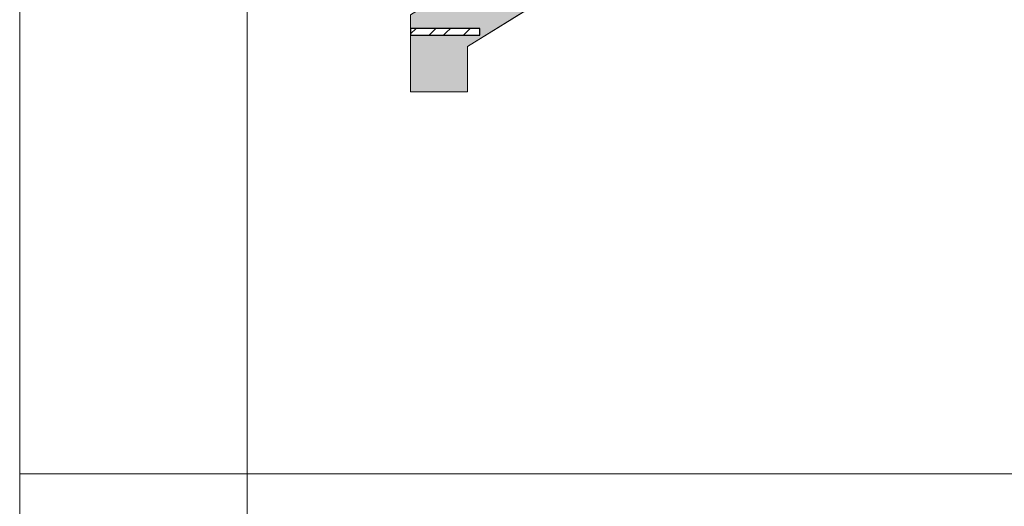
# Model space of a CAD drawing. Header units: millimetres. Extents: x 15381 to 191117, y -190522 to 367005.
# Tile 9 of 79: x 67117 to 71446, y -40912 to -38771. Entities that reach past the tile are written whole.
import ezdxf

# ---------------------------------------------------------------- set-up
doc = ezdxf.new("R2010")
doc.units = ezdxf.units.MM
doc.header["$MEASUREMENT"] = 0
doc.linetypes.add('Wipeout_Contour', pattern=[1000, 0, -1000])
for name, color, linetype in [('Interiér - schodiště', 7, 'Continuous'), ('Nové_Interiér - schodiště', 7, 'Continuous'), ('Nové_Výplně – Řezové', 7, 'Continuous')]:
    doc.layers.add(name, color=color, linetype=linetype)

# ---------------------------------------------------------------- blocks, each defined once
blk = doc.blocks.new('*X14')
at = {"layer": 'Nové_Výplně – Řezové', "color": 21, "linetype": 'Continuous', "lineweight": 20, "true_color": 0xffaaaa}
for p, q in [((68835.9, -38833.4), (68860.6, -38808.8)), ((68917.7, -38838.8), (68947.7, -38808.8)), ((68980.9, -38838.8), (68992.7, -38827)), ((68992.7, -38827), (69010.9, -38808.8)), ((69068.1, -38838.8), (69098.1, -38808.8))]:
    blk.add_line(p, q, dxfattribs=at)
blk = doc.blocks.new('výplň_5_1', base_point=(0, 0))
at = {"color": 254, "linetype": 'Wipeout_Contour', "lineweight": 0, "ltscale": 316649.624222}
blk.add_wipeout([(68835.9, -38838.8), (69140.9, -38838.8), (69140.9, -38808.8), (68835.9, -38808.8)], dxfattribs=at).dxf.layer = 'Nové_Výplně – Řezové'
at = {"layer": 'Nové_Výplně – Řezové', "color": 1, "linetype": 'Continuous', "lineweight": 25, "flags": 128}
blk.add_lwpolyline([(68835.9, -38838.8), (69140.9, -38838.8), (69140.9, -38808.8), (68835.9, -38808.8)], close=True, dxfattribs=at)
at = {"layer": 'Nové_Výplně – Řezové', "color": 21, "linetype": 'Continuous', "lineweight": 20, "true_color": 0xffaaaa}
blk.add_blockref('*X14', (0, 0), dxfattribs=at)

msp = doc.modelspace()

# ---------------------------------------------------------------- hatches: boundary and pattern name
at = {"layer": 'Interiér - schodiště', "linetype": 'Continuous', "lineweight": 0, "true_color": 0x333333}
h = msp.add_hatch(color=250, dxfattribs=at)
h.paths.add_polyline_path([(68835.9, -39088.8), (69085.9, -39088.8), (69085.9, -38889), (71212.9, -37568.8), (72741.9, -37568.8), (72741.9, -37399.8), (71171.1, -37399.8), (71171.1, -37398.8), (71155.9, -37398.8), (71155.9, -37368.8), (72741.9, -37368.8), (72741.9, -37318.8), (71141.6, -37318.8), (68835.9, -38749.9), (68835.9, -38808.8), (69140.9, -38808.8), (69140.9, -38838.8), (68835.9, -38838.8)])
h.paths.add_polyline_path([(69141.1, -38658.8), (69125.9, -38658.8), (69125.9, -38628.8), (69430.9, -38628.8), (69430.9, -38658.8), (69431.1, -38658.8), (69431.1, -38659.8), (69141.1, -38659.8)], flags=0)
h.paths.add_polyline_path([(69415.9, -38448.8), (69720.9, -38448.8), (69720.9, -38478.8), (69721.1, -38478.8), (69721.1, -38479.8), (69431.1, -38479.8), (69431.1, -38478.8), (69415.9, -38478.8)], flags=0)
h.paths.add_polyline_path([(69705.9, -38298.8), (69705.9, -38268.8), (70010.9, -38268.8), (70010.9, -38298.8), (70011.1, -38298.8), (70011.1, -38299.8), (69721.1, -38299.8), (69721.1, -38298.8)], flags=0)
h.paths.add_polyline_path([(69995.9, -38088.8), (70300.9, -38088.8), (70300.9, -38118.8), (70301.1, -38118.8), (70301.1, -38119.8), (70011.1, -38119.8), (70011.1, -38118.8), (69995.9, -38118.8)], flags=0)
h.paths.add_polyline_path([(70285.9, -37908.8), (70590.9, -37908.8), (70590.9, -37938.8), (70591.1, -37938.8), (70591.1, -37939.8), (70301.1, -37939.8), (70301.1, -37938.8), (70285.9, -37938.8)], flags=0)
h.paths.add_polyline_path([(70575.9, -37728.8), (70880.9, -37728.8), (70880.9, -37758.8), (70881.1, -37758.8), (70881.1, -37759.8), (70591.1, -37759.8), (70591.1, -37758.8), (70575.9, -37758.8)], flags=0)
h.paths.add_polyline_path([(70881.1, -37578.8), (70865.9, -37578.8), (70865.9, -37548.8), (71170.9, -37548.8), (71170.9, -37578.8), (71171.1, -37578.8), (71171.1, -37579.8), (70881.1, -37579.8)], flags=0)

# ---------------------------------------------------------------- linework, layer by layer
at = {"color": 7, "linetype": 'Continuous', "lineweight": 20}
for p, q in [((67117.4, -19571.8), (67117.4, -47271.8)), ((68117.4, -28303.9), (68117.4, -47271.8)), ((67117.4, -40768.1), (86117.4, -40768.1))]:
    msp.add_line(p, q, dxfattribs=at)
at = {"layer": 'Interiér - schodiště', "color": 7, "linetype": 'Continuous', "lineweight": 13}
for p, q in [((69231.4, -38798.7), (69521.4, -38618.7)), ((69085.9, -39088.8), (69085.9, -38889)), ((68835.9, -39088.8), (69085.9, -39088.8))]:
    msp.add_line(p, q, dxfattribs=at)
at = {"layer": 'Interiér - schodiště', "color": 7, "linetype": 'Continuous', "lineweight": 13, "flags": 128}
msp.add_lwpolyline([(68835.9, -39088.8), (69085.9, -39088.8), (69085.9, -38889), (71212.9, -37568.8), (72741.9, -37568.8), (72741.9, -37399.8), (71171.1, -37399.8), (71171.1, -37398.8), (71155.9, -37398.8), (71155.9, -37368.8), (72741.9, -37368.8), (72741.9, -37318.8), (71141.6, -37318.8), (68835.9, -38749.9), (68835.9, -38808.8), (69140.9, -38808.8), (69140.9, -38838.8), (68835.9, -38838.8)], close=True, dxfattribs=at)

# ---------------------------------------------------------------- next in the draw order: block references
at = {"layer": 'Nové_Výplně – Řezové', "color": 21, "linetype": 'Continuous', "lineweight": 20, "true_color": 0xffaaaa}
msp.add_blockref('výplň_5_1', (0, 0), dxfattribs=at)

# ---------------------------------------------------------------- next in the draw order: linework, layer by layer
at = {"layer": 'Interiér - schodiště', "color": 7, "linetype": 'Continuous', "lineweight": 13}
for p, q in [((68835.9, -38808.8), (68835.9, -38749.9)), ((68835.9, -38808.8), (68835.9, -38838.8)), ((69085.9, -38889), (69231.4, -38798.7)), ((69140.9, -38808.8), (69140.9, -38838.8)), ((69140.9, -38838.8), (68835.9, -38838.8)), ((68835.9, -39088.8), (68835.9, -38838.8))]:
    msp.add_line(p, q, dxfattribs=at)
at = {"layer": 'Nové_Interiér - schodiště', "color": 1, "linetype": 'Continuous', "lineweight": 25}
msp.add_line((69140.9, -38808.8), (68835.9, -38808.8), dxfattribs=at)

doc.saveas('drawing.dxf')
